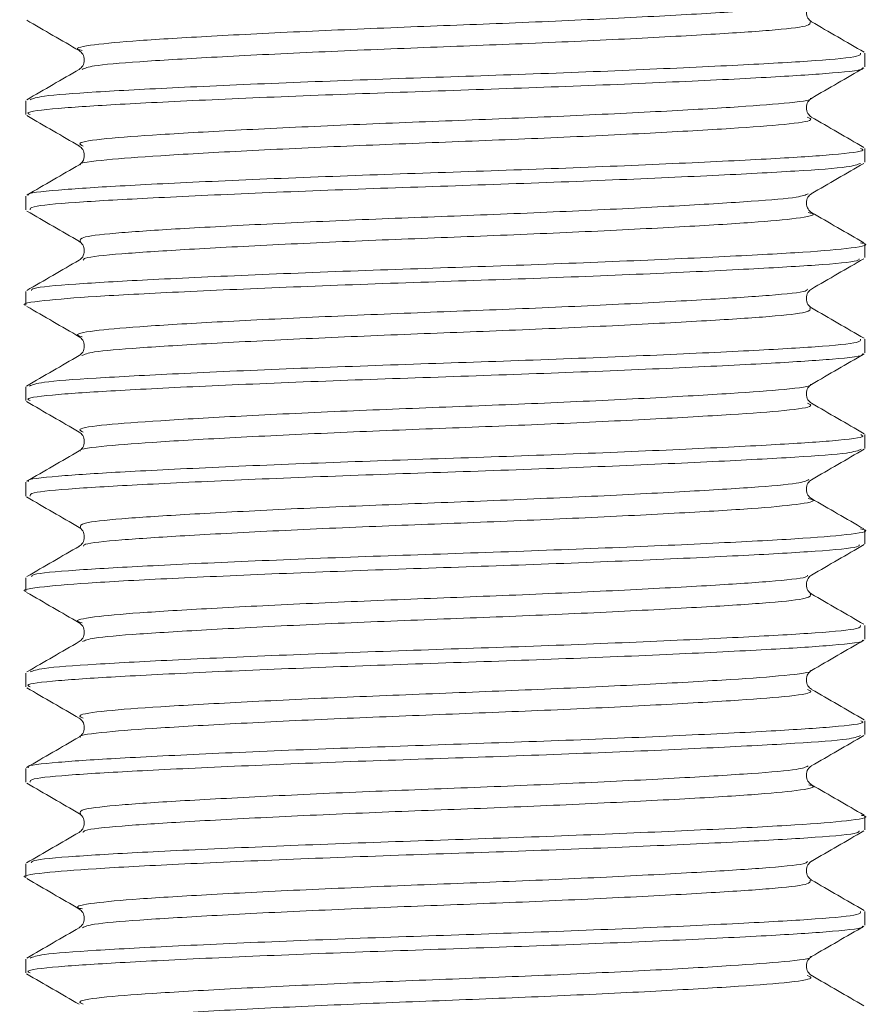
# Model space of a CAD drawing. Header units: millimetres. Extents: x 0 to 210, y 0 to 297.
# Tile 8 of 22: x 57.09 to 64.52, y 257.79 to 266.39. Entities that reach past the tile are written whole.
import ezdxf

# ---------------------------------------------------------------- set-up
doc = ezdxf.new("R2010")
doc.units = ezdxf.units.MM

msp = doc.modelspace()

# ---------------------------------------------------------------- linework, layer by layer
at = {"color": 179, "linetype": 'Continuous', "lineweight": 15}
for p, q in [((64.477, 265.9795), (64.477, 266.0995)), ((57.1437, 265.6828), (57.1437, 265.563)), ((64.477, 265.1462), (64.477, 265.2661)), ((57.1437, 264.8495), (57.1437, 264.7295)), ((64.477, 264.313), (64.477, 264.4328)), ((57.1437, 264.0161), (57.1437, 263.8962)), ((64.477, 263.4795), (64.477, 263.5995)), ((57.1437, 263.1828), (57.1437, 263.063)), ((64.477, 262.6462), (64.477, 262.7661)), ((57.1437, 262.3495), (57.1437, 262.2295)), ((64.477, 261.813), (64.477, 261.9328)), ((57.1437, 261.5161), (57.1437, 261.3962)), ((64.477, 260.9795), (64.477, 261.0995)), ((57.1437, 260.6828), (57.1437, 260.563)), ((64.477, 260.1462), (64.477, 260.2661)), ((57.1437, 259.8495), (57.1437, 259.7295)), ((64.477, 259.313), (64.477, 259.4328)), ((57.1437, 259.0161), (57.1437, 258.8962)), ((64.477, 258.4795), (64.477, 258.5995)), ((57.1437, 258.1828), (57.1437, 258.063))]:
    msp.add_line(p, q, dxfattribs=at)
at = {"color": 179, "linetype": 'Continuous', "lineweight": 0}
for points, knots in [([(63.976, 266.539), (63.9746, 266.533), (63.9703, 266.5134), (63.6709, 266.4829), (63.1188, 266.4467), (62.3463, 266.4051), (61.4454, 266.3641), (60.4956, 266.329), (59.5689, 266.2895), (58.7447, 266.2477), (58.1013, 266.2088), (57.7106, 266.1735), (57.5534, 266.1423), (57.6225, 266.1254), (57.636, 266.122)], [0, 0, 0, 0, 0.041377, 0.13424, 0.226031, 0.321389, 0.416287, 0.507458, 0.601257, 0.696937, 0.790301, 0.881714, 0.976861, 1, 1, 1, 1]), ([(63.9984, 266.374), (64.0017, 266.3612), (64.0085, 266.3349), (63.6769, 266.2981), (63.1172, 266.2619), (62.3467, 266.2204), (61.4453, 266.1793), (60.4955, 266.1442), (59.5696, 266.1047), (58.7421, 266.0629), (58.1107, 266.0241), (57.7128, 265.9918), (57.6605, 265.968), (57.6375, 265.9575)], [0, 0, 0, 0, 0.086861, 0.179884, 0.271834, 0.367357, 0.462419, 0.553747, 0.647709, 0.743554, 0.83708, 0.928651, 1, 1, 1, 1]), ([(57.1804, 265.6921), (57.2073, 265.7029), (57.2674, 265.7271), (57.7252, 265.7598), (58.4471, 265.7986), (59.3925, 265.8404), (60.4506, 265.8799), (61.5359, 265.915), (62.5657, 265.956), (63.4471, 265.9976), (64.0829, 266.0338), (64.442, 266.0674), (64.4407, 266.0903), (64.4401, 266.0995)], [0, 0, 0, 0, 0.075469, 0.168975, 0.264475, 0.362341, 0.458286, 0.551544, 0.648611, 0.746149, 0.840041, 0.935029, 1, 1, 1, 1]), ([(64.453, 265.9701), (64.4555, 265.9686), (64.4808, 265.9535), (64.2262, 265.9256), (63.6943, 265.8907), (62.8806, 265.8501), (61.8899, 265.8084), (60.8132, 265.7713), (59.7366, 265.7343), (58.7445, 265.6926), (57.9319, 265.6519), (57.3902, 265.6171), (57.1305, 265.5859), (57.1704, 265.5676), (57.1806, 265.563)], [0, 0, 0, 0, 0.01021, 0.106611, 0.199752, 0.296504, 0.39423, 0.488681, 0.583104, 0.680823, 0.777593, 0.870736, 0.967118, 1, 1, 1, 1]), ([(63.9996, 265.7045), (64.0011, 265.7035), (64.0215, 265.6888), (63.7987, 265.6612), (63.3345, 265.6264), (62.622, 265.5858), (61.7551, 265.5441), (60.8129, 265.507), (59.8707, 265.47), (59.0021, 265.4283), (58.2925, 265.3876), (57.8129, 265.3528), (57.5777, 265.318), (57.6274, 265.296), (57.6462, 265.2877)], [0, 0, 0, 0, 0.007169, 0.101416, 0.192471, 0.287061, 0.382603, 0.47494, 0.56725, 0.662786, 0.757392, 0.84845, 0.942678, 1, 1, 1, 1]), ([(63.9742, 265.5414), (63.9932, 265.5332), (64.0435, 265.5112), (63.8098, 265.4765), (63.3314, 265.4416), (62.6229, 265.401), (61.7549, 265.3593), (60.813, 265.3222), (59.8705, 265.2852), (59.003, 265.2435), (58.2894, 265.2029), (57.8242, 265.168), (57.6003, 265.1405), (57.6199, 265.1259), (57.6212, 265.125)], [0, 0, 0, 0, 0.057045, 0.1513759, 0.2425133, 0.3371882, 0.4328162, 0.525237, 0.6176302, 0.7132518, 0.807943, 0.8990835, 0.9933956, 1, 1, 1, 1]), ([(57.1679, 264.8593), (57.1656, 264.8607), (57.1411, 264.8758), (57.3969, 264.9037), (57.9301, 264.9385), (58.745, 264.9792), (59.7364, 265.0209), (60.8133, 265.0579), (61.8898, 265.095), (62.8811, 265.1367), (63.6925, 265.1773), (64.2327, 265.2121), (64.4909, 265.2432), (64.4506, 265.2615), (64.4404, 265.2661)], [0, 0, 0, 0, 0.00982, 0.106292, 0.199522, 0.296382, 0.394192, 0.488703, 0.583242, 0.681059, 0.777901, 0.871129, 0.96762, 1, 1, 1, 1]), ([(64.4377, 265.1364), (64.4117, 265.1259), (64.3528, 265.1019), (63.8985, 265.0695), (63.1783, 265.0307), (62.2336, 264.9889), (61.176, 264.9493), (60.0906, 264.9143), (59.0603, 264.8732), (58.1777, 264.8317), (57.5405, 264.7954), (57.1795, 264.7618), (57.18, 264.7389), (57.1802, 264.7295)], [0, 0, 0, 0, 0.073791, 0.16743, 0.263025, 0.361012, 0.457099, 0.550464, 0.647638, 0.745307, 0.839339, 0.934419, 1, 1, 1, 1]), ([(63.9812, 264.8711), (63.959, 264.8609), (63.9077, 264.8373), (63.5126, 264.8051), (62.8827, 264.7663), (62.0559, 264.7245), (61.1304, 264.685), (60.1805, 264.6499), (59.2786, 264.6089), (58.5072, 264.5673), (57.946, 264.5311), (57.6108, 264.494), (57.6173, 264.4672), (57.6205, 264.4541)], [0, 0, 0, 0, 0.06972, 0.161194, 0.25458, 0.350305, 0.444172, 0.535378, 0.630308, 0.725722, 0.81758, 0.910463, 1, 1, 1, 1]), ([(63.9828, 264.7076), (63.9971, 264.7042), (64.0677, 264.6871), (63.9118, 264.6558), (63.5222, 264.6204), (62.88, 264.5816), (62.0566, 264.5398), (61.1302, 264.5003), (60.1804, 264.4652), (59.2791, 264.4241), (58.5055, 264.3826), (57.9523, 264.3463), (57.652, 264.316), (57.6469, 264.2964), (57.6453, 264.2904)], [0, 0, 0, 0, 0.024131, 0.119237, 0.210615, 0.303905, 0.39953, 0.493299, 0.58441, 0.679241, 0.774556, 0.866318, 0.959104, 1, 1, 1, 1]), ([(57.1924, 264.0251), (57.194, 264.0314), (57.1992, 264.0513), (57.544, 264.082), (58.1768, 264.1182), (59.0605, 264.1598), (60.0905, 264.2008), (61.1758, 264.2359), (62.2344, 264.2755), (63.1753, 264.3172), (63.9092, 264.3561), (64.3537, 264.3915), (64.5323, 264.4225), (64.4539, 264.4392), (64.4392, 264.4424)], [0, 0, 0, 0, 0.043248, 0.13602, 0.227768, 0.323065, 0.417879, 0.508977, 0.60273, 0.698337, 0.791611, 0.882976, 0.978064, 1, 1, 1, 1]), ([(64.4276, 264.3033), (64.4262, 264.2973), (64.4213, 264.2777), (64.0794, 264.2473), (63.4487, 264.211), (62.5661, 264.1695), (61.5367, 264.1284), (60.4515, 264.0933), (59.3923, 264.0538), (58.4512, 264.012), (57.713, 263.9732), (57.2768, 263.9378), (57.0897, 263.91), (57.144, 263.8963), (57.1442, 263.8962)], [0, 0, 0, 0, 0.042303, 0.137344, 0.231283, 0.328871, 0.42599, 0.519299, 0.615291, 0.713209, 0.808762, 0.902315, 0.999687, 1, 1, 1, 1]), ([(63.9746, 264.0378), (63.9731, 264.0322), (63.9682, 264.013), (63.6707, 263.9829), (63.1194, 263.9467), (62.3468, 263.9052), (61.446, 263.8641), (60.4963, 263.829), (59.5695, 263.7895), (58.7452, 263.7477), (58.1018, 263.7089), (57.7105, 263.6735), (57.5534, 263.6422), (57.6233, 263.6251), (57.6375, 263.6216)], [0, 0, 0, 0, 0.0385716, 0.1316118, 0.2235721, 0.3191076, 0.4141844, 0.5055271, 0.5994997, 0.6953585, 0.7889003, 0.8804831, 0.9758066, 1, 1, 1, 1]), ([(63.9976, 263.8734), (64.0008, 263.8609), (64.0074, 263.8347), (63.6771, 263.7981), (63.1177, 263.762), (62.3473, 263.7204), (61.4459, 263.6793), (60.4961, 263.6442), (59.5702, 263.6047), (58.7427, 263.563), (58.1108, 263.5241), (57.7094, 263.4914), (57.6566, 263.4671), (57.6329, 263.4562)], [0, 0, 0, 0, 0.085288, 0.178158, 0.269951, 0.365312, 0.460215, 0.551391, 0.645192, 0.740876, 0.834247, 0.925662, 1, 1, 1, 1]), ([(57.1755, 263.1909), (57.2032, 263.2021), (57.2638, 263.2267), (57.7253, 263.2598), (58.4478, 263.2986), (59.3932, 263.3404), (60.4513, 263.3799), (61.5367, 263.415), (62.5663, 263.4561), (63.4477, 263.4976), (64.0833, 263.5338), (64.4422, 263.5674), (64.4407, 263.5903), (64.4401, 263.5995)], [0, 0, 0, 0, 0.07819, 0.171425, 0.266654, 0.364239, 0.459906, 0.552897, 0.649687, 0.746943, 0.840563, 0.935281, 1, 1, 1, 1]), ([(64.4522, 263.4708), (64.4551, 263.4691), (64.4816, 263.4538), (64.227, 263.4256), (63.6946, 263.3907), (62.8813, 263.3501), (61.8906, 263.3084), (60.814, 263.2713), (59.7373, 263.2343), (58.7451, 263.1926), (57.9324, 263.152), (57.3904, 263.1171), (57.1306, 263.086), (57.1704, 263.0676), (57.1806, 263.063)], [0, 0, 0, 0, 0.011731, 0.10798, 0.200971, 0.297566, 0.395136, 0.489439, 0.583707, 0.681269, 0.777885, 0.87088, 0.967105, 1, 1, 1, 1]), ([(63.9991, 263.205), (64.0008, 263.2038), (64.0221, 263.189), (63.7993, 263.1613), (63.3348, 263.1264), (62.6226, 263.0858), (61.7558, 263.0441), (60.8135, 263.007), (59.8713, 262.97), (59.0027, 262.9283), (58.2928, 262.8876), (57.8135, 262.8528), (57.5792, 262.8184), (57.6272, 262.7968), (57.6448, 262.7889)], [0, 0, 0, 0, 0.008308, 0.102711, 0.193916, 0.288659, 0.384359, 0.476851, 0.56931, 0.665001, 0.759765, 0.850974, 0.945353, 1, 1, 1, 1]), ([(63.9759, 263.04), (63.9935, 263.0322), (64.0419, 263.0108), (63.8095, 262.9765), (63.332, 262.9417), (62.6234, 262.901), (61.7555, 262.8593), (60.8136, 262.8223), (59.8711, 262.7852), (59.0035, 262.7435), (58.2901, 262.7029), (57.8236, 262.668), (57.5997, 262.6402), (57.6206, 262.6253), (57.6224, 262.624)], [0, 0, 0, 0, 0.0537375, 0.1481739, 0.2394106, 0.3341869, 0.4299203, 0.5224457, 0.6149365, 0.7106618, 0.8054587, 0.8966993, 0.9911121, 1, 1, 1, 1]), ([(57.1693, 262.3583), (57.1663, 262.36), (57.1402, 262.3754), (57.3963, 262.4037), (57.9308, 262.4385), (58.7456, 262.4792), (59.7372, 262.5209), (60.814, 262.5579), (61.8905, 262.595), (62.8817, 262.6367), (63.693, 262.6773), (64.2329, 262.7122), (64.491, 262.7433), (64.4506, 262.7615), (64.4405, 262.7661)], [0, 0, 0, 0, 0.01232, 0.108552, 0.201554, 0.298178, 0.395747, 0.490022, 0.584332, 0.681909, 0.778512, 0.871509, 0.967766, 1, 1, 1, 1]), ([(64.4442, 262.6381), (64.4173, 262.627), (64.3581, 262.6025), (63.8994, 262.5695), (63.1787, 262.5307), (62.2344, 262.4889), (61.1767, 262.4494), (60.0913, 262.4143), (59.0609, 262.3733), (58.1783, 262.3317), (57.5408, 262.2955), (57.1796, 262.2618), (57.18, 262.2389), (57.1802, 262.2295)], [0, 0, 0, 0, 0.077365, 0.170638, 0.265854, 0.363457, 0.459168, 0.552166, 0.648956, 0.746242, 0.839907, 0.934611, 1, 1, 1, 1]), ([(63.9869, 262.3727), (63.9639, 262.3619), (63.9123, 262.3378), (63.5134, 262.3052), (62.883, 262.2664), (62.0566, 262.2246), (61.131, 262.185), (60.1811, 262.15), (59.2792, 262.1089), (58.5076, 262.0673), (57.9466, 262.0311), (57.6144, 261.9945), (57.6198, 261.9684), (57.6224, 261.9558)], [0, 0, 0, 0, 0.073478, 0.164964, 0.258359, 0.354095, 0.447975, 0.539191, 0.634131, 0.729557, 0.821428, 0.914319, 1, 1, 1, 1]), ([(63.983, 262.2076), (63.9972, 262.2042), (64.0678, 262.1871), (63.912, 262.1558), (63.5225, 262.1204), (62.8805, 262.0816), (62.0572, 262.0398), (61.1309, 262.0003), (60.181, 261.9652), (59.2797, 261.9242), (58.5058, 261.8826), (57.953, 261.8463), (57.654, 261.8163), (57.6482, 261.7971), (57.6465, 261.7914)], [0, 0, 0, 0, 0.023997, 0.119335, 0.210938, 0.304451, 0.400309, 0.494308, 0.58564, 0.6807, 0.776247, 0.868235, 0.961243, 1, 1, 1, 1]), ([(57.1935, 261.5259), (57.1953, 261.532), (57.2011, 261.5516), (57.5447, 261.582), (58.1772, 261.6183), (59.0612, 261.6598), (60.0913, 261.7009), (61.1766, 261.736), (62.2351, 261.7755), (63.1758, 261.8173), (63.9097, 261.8561), (64.3538, 261.8915), (64.5323, 261.9224), (64.4544, 261.9391), (64.4401, 261.9422)], [0, 0, 0, 0, 0.041516, 0.134506, 0.226476, 0.322001, 0.41704, 0.508354, 0.602334, 0.698169, 0.791663, 0.883248, 0.978565, 1, 1, 1, 1]), ([(64.4293, 261.8046), (64.428, 261.7982), (64.4241, 261.7781), (64.0803, 261.7473), (63.4491, 261.7111), (62.5668, 261.6695), (61.5374, 261.6285), (60.4523, 261.5933), (59.393, 261.5539), (58.4517, 261.5121), (57.7134, 261.4732), (57.277, 261.4379), (57.0898, 261.41), (57.1441, 261.3963), (57.1443, 261.3962)], [0, 0, 0, 0, 0.045093, 0.139854, 0.23351, 0.330806, 0.427638, 0.520669, 0.616373, 0.713999, 0.80927, 0.902542, 0.999622, 1, 1, 1, 1]), ([(63.9762, 261.5392), (63.9749, 261.5331), (63.9709, 261.5135), (63.6716, 261.4829), (63.1197, 261.4467), (62.3474, 261.4052), (61.4466, 261.3641), (60.4969, 261.329), (59.5701, 261.2895), (58.7457, 261.2477), (58.102, 261.2089), (57.7112, 261.1735), (57.5536, 261.1424), (57.6219, 261.1256), (57.6349, 261.1224)], [0, 0, 0, 0, 0.041708, 0.13461, 0.226427, 0.321816, 0.41675, 0.507955, 0.601782, 0.697495, 0.790898, 0.882339, 0.977516, 1, 1, 1, 1]), ([(63.9993, 261.375), (64.0031, 261.3619), (64.0106, 261.3353), (63.6777, 261.2981), (63.118, 261.262), (62.3479, 261.2204), (61.4466, 261.1794), (60.4968, 261.1443), (59.5708, 261.1048), (58.7431, 261.063), (58.1115, 261.0241), (57.7132, 260.9918), (57.6606, 260.968), (57.6376, 260.9576)], [0, 0, 0, 0, 0.0888549, 0.181681, 0.2734238, 0.368735, 0.4635914, 0.554722, 0.6484724, 0.7441074, 0.8374337, 0.9288006, 1, 1, 1, 1]), ([(57.1812, 260.6923), (57.2081, 260.7031), (57.2684, 260.7272), (57.7261, 260.7598), (58.4482, 260.7987), (59.3939, 260.8404), (60.452, 260.8799), (61.5374, 260.915), (62.567, 260.9561), (63.4482, 260.9977), (64.0836, 261.0338), (64.4423, 261.0674), (64.4407, 261.0903), (64.4401, 261.0995)], [0, 0, 0, 0, 0.075126, 0.168676, 0.26423, 0.362147, 0.458136, 0.551444, 0.648564, 0.74615, 0.840084, 0.935127, 1, 1, 1, 1]), ([(64.4528, 260.9704), (64.4554, 260.9689), (64.4814, 260.9537), (64.2269, 260.9256), (63.6952, 260.8908), (62.8819, 260.8501), (61.8913, 260.8084), (60.8147, 260.7714), (59.738, 260.7343), (58.7458, 260.6926), (57.9329, 260.652), (57.3907, 260.6171), (57.1307, 260.586), (57.1705, 260.5676), (57.1806, 260.563)], [0, 0, 0, 0, 0.010788, 0.107125, 0.200198, 0.296877, 0.394534, 0.488924, 0.583272, 0.68092, 0.777624, 0.870701, 0.967009, 1, 1, 1, 1]), ([(63.9994, 260.7049), (64.001, 260.7037), (64.022, 260.689), (63.7994, 260.6613), (63.3352, 260.6264), (62.6231, 260.5858), (61.7564, 260.5441), (60.8141, 260.507), (59.872, 260.47), (59.0032, 260.4283), (58.2933, 260.3877), (57.8134, 260.3528), (57.5781, 260.3181), (57.6274, 260.2962), (57.6459, 260.2879)], [0, 0, 0, 0, 0.007808, 0.102032, 0.193061, 0.287619, 0.383135, 0.475454, 0.56773, 0.663237, 0.75782, 0.848853, 0.943049, 1, 1, 1, 1]), ([(63.9754, 260.5404), (63.9934, 260.5325), (64.0424, 260.5109), (63.8099, 260.4765), (63.3324, 260.4417), (62.6239, 260.4011), (61.7562, 260.3594), (60.8142, 260.3223), (59.8718, 260.2853), (59.004, 260.2436), (58.2906, 260.2029), (57.8233, 260.1681), (57.5992, 260.14), (57.621, 260.1249), (57.6232, 260.1233)], [0, 0, 0, 0, 0.0544, 0.148607, 0.23962, 0.334162, 0.429662, 0.521964, 0.614225, 0.709715, 0.804281, 0.895299, 0.989478, 1, 1, 1, 1]), ([(57.1701, 259.8578), (57.1667, 259.8597), (57.1398, 259.8753), (57.3962, 259.9037), (57.9314, 259.9386), (58.7462, 259.9792), (59.7379, 260.0209), (60.8148, 260.0579), (61.8912, 260.095), (62.8824, 260.1367), (63.6935, 260.1774), (64.2332, 260.2122), (64.4911, 260.2433), (64.4506, 260.2615), (64.4405, 260.2661)], [0, 0, 0, 0, 0.013635, 0.109743, 0.202628, 0.299131, 0.396576, 0.490728, 0.584923, 0.682378, 0.778856, 0.871736, 0.967873, 1, 1, 1, 1]), ([(64.4378, 260.1365), (64.4119, 260.1259), (64.3532, 260.102), (63.8993, 260.0695), (63.1794, 260.0307), (62.235, 259.9889), (61.1775, 259.9494), (60.092, 259.9143), (59.0616, 259.8733), (58.1788, 259.8317), (57.5411, 259.7955), (57.1797, 259.7619), (57.18, 259.7389), (57.1802, 259.7295)], [0, 0, 0, 0, 0.073769, 0.167401, 0.262979, 0.360955, 0.457035, 0.550387, 0.647546, 0.745206, 0.839232, 0.934295, 1, 1, 1, 1]), ([(63.9814, 259.8711), (63.9593, 259.8609), (63.9082, 259.8373), (63.5133, 259.8052), (62.8837, 259.7664), (62.0571, 259.7246), (61.1316, 259.6851), (60.1817, 259.65), (59.2798, 259.609), (58.5082, 259.5674), (57.9466, 259.5312), (57.6109, 259.494), (57.6172, 259.4672), (57.6203, 259.454)], [0, 0, 0, 0, 0.069755, 0.161206, 0.254559, 0.350256, 0.4441, 0.535277, 0.630176, 0.725563, 0.8174, 0.910249, 1, 1, 1, 1]), ([(63.9878, 259.7062), (63.9999, 259.7033), (64.0675, 259.6867), (63.9114, 259.6558), (63.5231, 259.6204), (62.8809, 259.5816), (62.0578, 259.5398), (61.1315, 259.5003), (60.1817, 259.4652), (59.2802, 259.4242), (58.5065, 259.3826), (57.9527, 259.3464), (57.6515, 259.3159), (57.6464, 259.2962), (57.6449, 259.29)], [0, 0, 0, 0, 0.020774, 0.116105, 0.207701, 0.301203, 0.397051, 0.491045, 0.582366, 0.677416, 0.772955, 0.864937, 0.957934, 1, 1, 1, 1]), ([(57.1916, 259.0245), (57.1932, 259.031), (57.1982, 259.0511), (57.5444, 259.082), (58.1779, 259.1183), (59.0618, 259.1599), (60.092, 259.2009), (61.1773, 259.236), (62.2358, 259.2755), (63.1763, 259.3173), (63.9103, 259.3561), (64.3531, 259.3915), (64.5321, 259.422), (64.4574, 259.4383), (64.4453, 259.4409)], [0, 0, 0, 0, 0.044809, 0.137768, 0.229713, 0.325212, 0.42022, 0.511506, 0.605461, 0.701268, 0.794731, 0.886291, 0.981581, 1, 1, 1, 1]), ([(64.4275, 259.3032), (64.426, 259.2972), (64.4212, 259.2777), (64.08, 259.2473), (63.4498, 259.2111), (62.5674, 259.1695), (61.5381, 259.1285), (60.453, 259.0934), (59.3937, 259.0539), (58.4523, 259.0121), (57.7138, 258.9732), (57.2772, 258.9379), (57.0899, 258.91), (57.1442, 258.8963), (57.1444, 258.8962)], [0, 0, 0, 0, 0.041787, 0.136873, 0.230844, 0.328469, 0.425631, 0.518979, 0.615005, 0.712962, 0.80856, 0.902147, 0.999554, 1, 1, 1, 1]), ([(63.9744, 259.0376), (63.973, 259.0321), (63.9681, 259.013), (63.6712, 258.983), (63.1204, 258.9468), (62.3479, 258.9052), (61.4473, 258.8641), (60.4976, 258.829), (59.5707, 258.7896), (58.7462, 258.7478), (58.1025, 258.7089), (57.7108, 258.6735), (57.5534, 258.6421), (57.6238, 258.6249), (57.6384, 258.6214)], [0, 0, 0, 0, 0.038087, 0.131112, 0.223045, 0.318555, 0.413613, 0.504937, 0.598882, 0.694718, 0.788244, 0.879801, 0.975099, 1, 1, 1, 1]), ([(63.9983, 258.8741), (64.0018, 258.8614), (64.009, 258.835), (63.6778, 258.7982), (63.1185, 258.762), (62.3484, 258.7205), (61.4472, 258.6794), (60.4974, 258.6443), (59.5714, 258.6048), (58.7436, 258.563), (58.1118, 258.5241), (57.7135, 258.4918), (57.6608, 258.4681), (57.6378, 258.4576)], [0, 0, 0, 0, 0.086957, 0.179986, 0.271924, 0.36744, 0.462502, 0.55383, 0.64778, 0.743622, 0.837152, 0.928714, 1, 1, 1, 1]), ([(57.1807, 258.1922), (57.2077, 258.203), (57.2682, 258.2272), (57.7265, 258.2598), (58.4488, 258.2987), (59.3946, 258.3405), (60.4528, 258.38), (61.5381, 258.4151), (62.5676, 258.4561), (63.4487, 258.4977), (64.0839, 258.5339), (64.4424, 258.5674), (64.4407, 258.5903), (64.44, 258.5995)], [0, 0, 0, 0, 0.075417, 0.168942, 0.264477, 0.36237, 0.458332, 0.551619, 0.648717, 0.746277, 0.840186, 0.935209, 1, 1, 1, 1]), ([(64.4527, 258.4705), (64.4554, 258.4689), (64.4816, 258.4537), (64.2273, 258.4256), (63.6957, 258.3908), (62.8825, 258.3502), (61.892, 258.3085), (60.8155, 258.2714), (59.7387, 258.2344), (58.7464, 258.1927), (57.9333, 258.152), (57.391, 258.1172), (57.1307, 258.086), (57.1705, 258.0676), (57.1807, 258.063)], [0, 0, 0, 0, 0.01096, 0.107276, 0.200326, 0.296979, 0.394614, 0.488985, 0.583307, 0.68093, 0.777613, 0.870668, 0.966951, 1, 1, 1, 1]), ([(63.9996, 258.2048), (64.0011, 258.2037), (64.022, 258.1889), (63.7996, 258.1613), (63.3357, 258.1265), (62.6237, 258.0858), (61.757, 258.0441), (60.8148, 258.007), (59.8726, 257.97), (59.0038, 257.9283), (58.2937, 257.8877), (57.8139, 257.8528), (57.579, 257.8184), (57.6272, 257.7967), (57.6451, 257.7887)], [0, 0, 0, 0, 0.007525, 0.101939, 0.193149, 0.287895, 0.383602, 0.476108, 0.568566, 0.664262, 0.759036, 0.850252, 0.944633, 1, 1, 1, 1]), ([(63.9741, 258.0415), (63.9932, 258.0332), (64.0438, 258.0113), (63.8105, 257.9765), (63.3327, 257.9417), (62.6245, 257.9011), (61.7568, 257.8594), (60.8149, 257.8223), (59.8724, 257.7853), (59.0046, 257.7436), (58.2907, 257.7029), (57.8248, 257.6681), (57.6006, 257.6406), (57.6202, 257.6259), (57.6215, 257.6249)], [0, 0, 0, 0, 0.0569384, 0.1512589, 0.2423784, 0.3370296, 0.4326423, 0.5250565, 0.6174224, 0.7130238, 0.8077037, 0.8988287, 0.9931163, 1, 1, 1, 1])]:
    msp.add_open_spline(points, degree=3, knots=knots, dxfattribs=at)
at = {"color": 179, "linetype": 'Continuous', "lineweight": 15}
for points, knots in [([(64.0103, 266.3741), (63.9993, 266.3826), (63.9772, 266.3995), (63.9601, 266.4562), (63.9774, 266.513), (63.9995, 266.5299), (64.0105, 266.5384)], [0, 0, 0, 0, 0.248311, 0.499996, 0.751683, 1, 1, 1, 1]), ([(57.1512, 266.3873), (57.2277, 266.3431), (57.3807, 266.2546), (57.5336, 266.166), (57.61, 266.1218)], [0, 0, 0, 0, 0.5000475, 1, 1, 1, 1]), ([(64.4699, 266.1081), (64.3933, 266.1524), (64.2403, 266.241), (64.0872, 266.3296), (64.0107, 266.3739)], [0, 0, 0, 0, 0.500068, 1, 1, 1, 1]), ([(57.6105, 266.1215), (57.6214, 266.1131), (57.6434, 266.0962), (57.6606, 266.0395), (57.6434, 265.9829), (57.6215, 265.966), (57.6106, 265.9576)], [0, 0, 0, 0, 0.248383, 0.500001, 0.751618, 1, 1, 1, 1]), ([(57.611, 265.9578), (57.5345, 265.9135), (57.3814, 265.8249), (57.2284, 265.7363), (57.1518, 265.6921)], [0, 0, 0, 0, 0.4999316, 1, 1, 1, 1]), ([(64.0097, 265.7046), (64.0862, 265.7489), (64.2392, 265.8374), (64.3921, 265.9259), (64.4686, 265.9702)], [0, 0, 0, 0, 0.499949, 1, 1, 1, 1]), ([(64.0101, 265.5409), (63.9992, 265.5493), (63.9773, 265.5662), (63.9601, 265.6229), (63.9773, 265.6795), (63.9992, 265.6964), (64.0101, 265.7048)], [0, 0, 0, 0, 0.248407, 0.5, 0.751593, 1, 1, 1, 1]), ([(57.1526, 265.5532), (57.2291, 265.5089), (57.3821, 265.4204), (57.5351, 265.3319), (57.6115, 265.2876)], [0, 0, 0, 0, 0.5000551, 1, 1, 1, 1]), ([(64.4681, 265.2758), (64.3916, 265.3201), (64.2385, 265.4087), (64.0855, 265.4972), (64.009, 265.5415)], [0, 0, 0, 0, 0.500064, 1, 1, 1, 1]), ([(57.6105, 265.2881), (57.6215, 265.2797), (57.6434, 265.2628), (57.6606, 265.2062), (57.6434, 265.1495), (57.6214, 265.1326), (57.6105, 265.1242)], [0, 0, 0, 0, 0.248378, 0.499999, 0.751621, 1, 1, 1, 1]), ([(57.6118, 265.1249), (57.5353, 265.0806), (57.3823, 264.9921), (57.2293, 264.9035), (57.1528, 264.8593)], [0, 0, 0, 0, 0.499942, 1, 1, 1, 1]), ([(64.0089, 264.8708), (64.0854, 264.9151), (64.2384, 265.0036), (64.3914, 265.0922), (64.4679, 265.1364)], [0, 0, 0, 0, 0.499941, 1, 1, 1, 1]), ([(64.0105, 264.7073), (63.9995, 264.7158), (63.9774, 264.7327), (63.9601, 264.7895), (63.9772, 264.8462), (63.9993, 264.8631), (64.0103, 264.8716)], [0, 0, 0, 0, 0.248312, 0.500004, 0.751693, 1, 1, 1, 1]), ([(57.1526, 264.7199), (57.2292, 264.6756), (57.3822, 264.587), (57.5352, 264.4984), (57.6117, 264.4541)], [0, 0, 0, 0, 0.500063, 1, 1, 1, 1]), ([(64.4684, 264.4423), (64.3919, 264.4866), (64.2389, 264.5751), (64.086, 264.6637), (64.0095, 264.7079)], [0, 0, 0, 0, 0.500052, 1, 1, 1, 1]), ([(57.6102, 264.455), (57.6212, 264.4465), (57.6434, 264.4295), (57.6606, 264.3728), (57.6433, 264.3161), (57.6211, 264.2991), (57.6101, 264.2906)], [0, 0, 0, 0, 0.248276, 0.499998, 0.75172, 1, 1, 1, 1]), ([(64.0093, 264.0377), (64.0858, 264.082), (64.2389, 264.1706), (64.3919, 264.2591), (64.4685, 264.3034)], [0, 0, 0, 0, 0.499933, 1, 1, 1, 1]), ([(57.61, 264.2906), (57.5335, 264.2463), (57.3806, 264.1578), (57.2276, 264.0693), (57.1512, 264.025)], [0, 0, 0, 0, 0.499953, 1, 1, 1, 1]), ([(64.0103, 263.8741), (63.9994, 263.8825), (63.9773, 263.8995), (63.9601, 263.9562), (63.9773, 264.0129), (63.9995, 264.0299), (64.0105, 264.0383)], [0, 0, 0, 0, 0.248313, 0.499998, 0.751683, 1, 1, 1, 1]), ([(57.1515, 263.8871), (57.2281, 263.8428), (57.3812, 263.7543), (57.5342, 263.6657), (57.6108, 263.6214)], [0, 0, 0, 0, 0.500069, 1, 1, 1, 1]), ([(64.4706, 263.6077), (64.3941, 263.652), (64.2411, 263.7405), (64.0881, 263.829), (64.0117, 263.8733)], [0, 0, 0, 0, 0.500053, 1, 1, 1, 1]), ([(57.6104, 263.6215), (57.6214, 263.6131), (57.6434, 263.5962), (57.6606, 263.5395), (57.6434, 263.4829), (57.6214, 263.466), (57.6105, 263.4575)], [0, 0, 0, 0, 0.2483693, 0.5000015, 0.751633, 1, 1, 1, 1]), ([(57.6088, 263.4565), (57.5323, 263.4122), (57.3793, 263.3237), (57.2263, 263.2351), (57.1498, 263.1908)], [0, 0, 0, 0, 0.499941, 1, 1, 1, 1]), ([(64.0106, 263.2051), (64.0871, 263.2494), (64.2402, 263.338), (64.3933, 263.4266), (64.4698, 263.4709)], [0, 0, 0, 0, 0.499932, 1, 1, 1, 1]), ([(64.0101, 263.0409), (63.9992, 263.0493), (63.9773, 263.0662), (63.9601, 263.1229), (63.9773, 263.1795), (63.9992, 263.1964), (64.0101, 263.2048)], [0, 0, 0, 0, 0.2484057, 0.4999999, 0.7515941, 1, 1, 1, 1]), ([(57.1503, 263.0546), (57.2268, 263.0103), (57.3799, 262.9217), (57.5329, 262.8331), (57.6094, 262.7888)], [0, 0, 0, 0, 0.500066, 1, 1, 1, 1]), ([(64.4706, 262.7744), (64.394, 262.8187), (64.241, 262.9072), (64.088, 262.9958), (64.0114, 263.0401)], [0, 0, 0, 0, 0.5000645, 1, 1, 1, 1]), ([(57.6106, 262.7881), (57.6215, 262.7797), (57.6434, 262.7628), (57.6606, 262.7062), (57.6434, 262.6495), (57.6214, 262.6326), (57.6105, 262.6242)], [0, 0, 0, 0, 0.24839, 0.499999, 0.751609, 1, 1, 1, 1]), ([(57.6101, 262.624), (57.5336, 262.5797), (57.3805, 262.4911), (57.2275, 262.4025), (57.1509, 262.3582)], [0, 0, 0, 0, 0.499932, 1, 1, 1, 1]), ([(64.0117, 262.3724), (64.0882, 262.4167), (64.2412, 262.5053), (64.3942, 262.5938), (64.4708, 262.6381)], [0, 0, 0, 0, 0.499938, 1, 1, 1, 1]), ([(64.0104, 262.2074), (63.9994, 262.2158), (63.9773, 262.2328), (63.9601, 262.2895), (63.9773, 262.3462), (63.9993, 262.3631), (64.0103, 262.3715)], [0, 0, 0, 0, 0.248335, 0.500002, 0.751669, 1, 1, 1, 1]), ([(57.1498, 262.2215), (57.2263, 262.1772), (57.3793, 262.0887), (57.5323, 262.0001), (57.6088, 261.9559)], [0, 0, 0, 0, 0.500058, 1, 1, 1, 1]), ([(64.4688, 261.9421), (64.3922, 261.9864), (64.2391, 262.075), (64.0861, 262.1636), (64.0096, 262.2079)], [0, 0, 0, 0, 0.500068, 1, 1, 1, 1]), ([(57.6103, 261.955), (57.6213, 261.9465), (57.6434, 261.9296), (57.6606, 261.8728), (57.6434, 261.8161), (57.6212, 261.7991), (57.6102, 261.7907)], [0, 0, 0, 0, 0.2483, 0.499999, 0.751698, 1, 1, 1, 1]), ([(64.0117, 261.5391), (64.0882, 261.5834), (64.2412, 261.6719), (64.3941, 261.7604), (64.4706, 261.8047)], [0, 0, 0, 0, 0.499947, 1, 1, 1, 1]), ([(57.6117, 261.7916), (57.5352, 261.7473), (57.3822, 261.6587), (57.2292, 261.5701), (57.1526, 261.5258)], [0, 0, 0, 0, 0.499936, 1, 1, 1, 1]), ([(64.0104, 261.3741), (63.9994, 261.3825), (63.9773, 261.3995), (63.9601, 261.4563), (63.9774, 261.513), (63.9996, 261.53), (64.0106, 261.5384)], [0, 0, 0, 0, 0.248287, 0.499996, 0.751708, 1, 1, 1, 1]), ([(57.1506, 261.3877), (57.2271, 261.3434), (57.3801, 261.2549), (57.533, 261.1664), (57.6095, 261.1221)], [0, 0, 0, 0, 0.50005, 1, 1, 1, 1]), ([(64.4679, 261.1092), (64.3914, 261.1535), (64.2384, 261.2421), (64.0854, 261.3306), (64.0089, 261.3749)], [0, 0, 0, 0, 0.500058, 1, 1, 1, 1]), ([(57.6103, 261.1216), (57.6213, 261.1132), (57.6434, 261.0962), (57.6606, 261.0396), (57.6434, 260.9829), (57.6214, 260.9659), (57.6105, 260.9575)], [0, 0, 0, 0, 0.248352, 0.500002, 0.751651, 1, 1, 1, 1]), ([(57.6111, 260.9579), (57.5346, 260.9136), (57.3817, 260.8251), (57.2287, 260.7365), (57.1522, 260.6923)], [0, 0, 0, 0, 0.499948, 1, 1, 1, 1]), ([(64.0103, 260.7049), (64.0868, 260.7492), (64.2397, 260.8377), (64.3927, 260.9262), (64.4692, 260.9705)], [0, 0, 0, 0, 0.499952, 1, 1, 1, 1]), ([(64.0101, 260.5409), (63.9992, 260.5493), (63.9773, 260.5662), (63.9601, 260.6229), (63.9773, 260.6795), (63.9992, 260.6964), (64.0101, 260.7048)], [0, 0, 0, 0, 0.248401, 0.5, 0.751598, 1, 1, 1, 1]), ([(57.1523, 260.5534), (57.2288, 260.5091), (57.3817, 260.4206), (57.5347, 260.3321), (57.6112, 260.2878)], [0, 0, 0, 0, 0.500052, 1, 1, 1, 1]), ([(64.4697, 260.2749), (64.3932, 260.3192), (64.2402, 260.4077), (64.0873, 260.4962), (64.0108, 260.5405)], [0, 0, 0, 0, 0.500048, 1, 1, 1, 1]), ([(57.6106, 260.2881), (57.6215, 260.2797), (57.6434, 260.2628), (57.6606, 260.2062), (57.6434, 260.1495), (57.6215, 260.1326), (57.6106, 260.1242)], [0, 0, 0, 0, 0.248399, 0.5, 0.751601, 1, 1, 1, 1]), ([(57.609, 260.1233), (57.5325, 260.079), (57.3795, 259.9905), (57.2265, 259.9019), (57.15, 259.8577)], [0, 0, 0, 0, 0.499947, 1, 1, 1, 1]), ([(64.009, 259.8709), (64.0855, 259.9151), (64.2385, 260.0037), (64.3915, 260.0922), (64.468, 260.1365)], [0, 0, 0, 0, 0.499944, 1, 1, 1, 1]), ([(64.0104, 259.7074), (63.9994, 259.7158), (63.9773, 259.7328), (63.9601, 259.7895), (63.9773, 259.8462), (63.9993, 259.8631), (64.0102, 259.8715)], [0, 0, 0, 0, 0.248345, 0.500003, 0.751658, 1, 1, 1, 1]), ([(57.1528, 259.7198), (57.2293, 259.6755), (57.3823, 259.587), (57.5353, 259.4984), (57.6118, 259.4541)], [0, 0, 0, 0, 0.500061, 1, 1, 1, 1]), ([(64.4709, 259.4408), (64.3944, 259.4851), (64.2414, 259.5737), (64.0883, 259.6622), (64.0119, 259.7065)], [0, 0, 0, 0, 0.500059, 1, 1, 1, 1]), ([(57.6103, 259.455), (57.6213, 259.4465), (57.6434, 259.4295), (57.6606, 259.3728), (57.6433, 259.3161), (57.6211, 259.2991), (57.6101, 259.2906)], [0, 0, 0, 0, 0.248284, 0.499997, 0.751711, 1, 1, 1, 1]), ([(57.6093, 259.2902), (57.5328, 259.2459), (57.3798, 259.1573), (57.2267, 259.0687), (57.1502, 259.0244)], [0, 0, 0, 0, 0.499935, 1, 1, 1, 1]), ([(64.009, 259.0375), (64.0855, 259.0818), (64.2386, 259.1704), (64.3916, 259.259), (64.4682, 259.3033)], [0, 0, 0, 0, 0.499935, 1, 1, 1, 1]), ([(64.0104, 258.8741), (63.9994, 258.8825), (63.9773, 258.8995), (63.9601, 258.9562), (63.9773, 259.0129), (63.9995, 259.0299), (64.0105, 259.0383)], [0, 0, 0, 0, 0.2483012, 0.4999989, 0.7516971, 1, 1, 1, 1]), ([(57.152, 258.8869), (57.2286, 258.8426), (57.3816, 258.754), (57.5347, 258.6654), (57.6112, 258.6211)], [0, 0, 0, 0, 0.500068, 1, 1, 1, 1]), ([(64.4697, 258.6083), (64.3931, 258.6526), (64.24, 258.7411), (64.087, 258.8297), (64.0105, 258.874)], [0, 0, 0, 0, 0.5000685, 1, 1, 1, 1]), ([(57.6103, 258.6216), (57.6213, 258.6132), (57.6433, 258.5963), (57.6606, 258.5396), (57.6434, 258.4829), (57.6214, 258.4659), (57.6104, 258.4575)], [0, 0, 0, 0, 0.248339, 0.500002, 0.751665, 1, 1, 1, 1]), ([(57.6112, 258.4579), (57.5347, 258.4136), (57.3816, 258.325), (57.2286, 258.2365), (57.152, 258.1922)], [0, 0, 0, 0, 0.499932, 1, 1, 1, 1]), ([(64.0101, 258.2048), (64.0867, 258.2491), (64.2397, 258.3377), (64.3928, 258.4263), (64.4694, 258.4706)], [0, 0, 0, 0, 0.499931, 1, 1, 1, 1]), ([(64.0101, 258.0409), (63.9992, 258.0493), (63.9773, 258.0662), (63.9601, 258.1229), (63.9773, 258.1795), (63.9992, 258.1964), (64.0101, 258.2048)], [0, 0, 0, 0, 0.2483933, 0.4999995, 0.7516058, 1, 1, 1, 1]), ([(57.1507, 258.0543), (57.2272, 258.01), (57.3803, 257.9215), (57.5333, 257.8329), (57.6098, 257.7886)], [0, 0, 0, 0, 0.5000675, 1, 1, 1, 1]), ([(64.468, 257.7759), (64.3915, 257.8201), (64.2384, 257.9087), (64.0854, 257.9973), (64.0089, 258.0416)], [0, 0, 0, 0, 0.500063, 1, 1, 1, 1])]:
    msp.add_open_spline(points, degree=3, knots=knots, dxfattribs=at)

doc.saveas('drawing.dxf')
